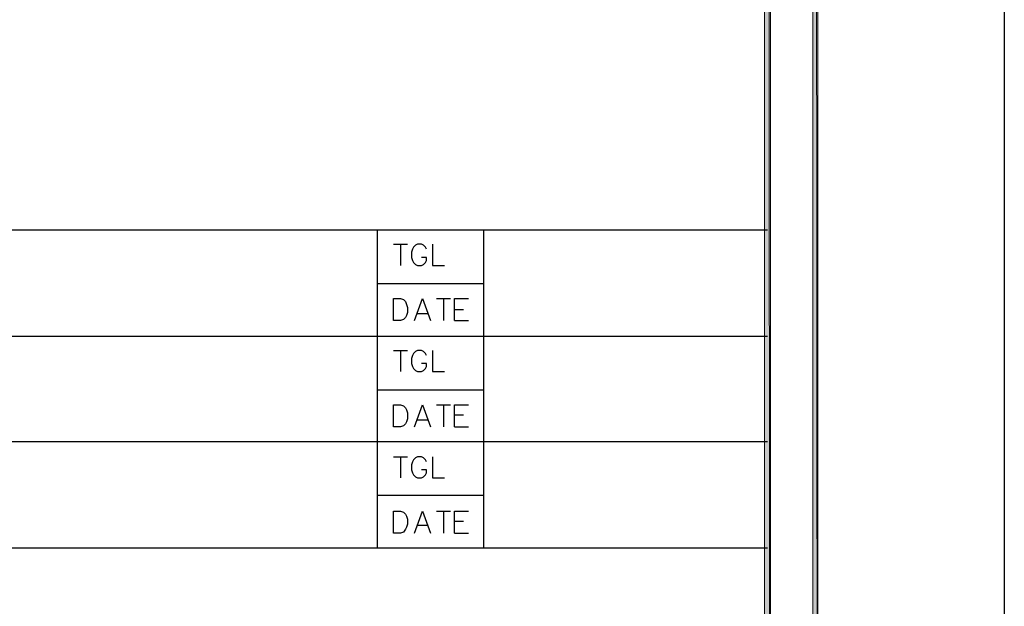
# Model space of a CAD drawing. Header units: millimetres. Extents: x 0 to 420, y 0 to 297.
# Tile 78 of 95: x 379 to 420, y 52 to 77. Entities that reach past the tile are written whole.
import ezdxf

# ---------------------------------------------------------------- set-up
doc = ezdxf.new("R2010")
doc.units = ezdxf.units.MM
doc.layers.add('FILL_000000', color=7, linetype='Continuous')
doc.layers.add('LINE_000000', color=7, linetype='Continuous')

msp = doc.modelspace()

# ---------------------------------------------------------------- hatches: boundary and pattern name
at = {"layer": 'FILL_000000'}
h = msp.add_hatch(color=7, dxfattribs=at)
h.dxf.hatch_style = 1
h.paths.add_polyline_path([(412.284, 7.874), (412.073, 288.84), (412.284, 289.052), (412.284, 7.874)])
h = msp.add_hatch(color=7, dxfattribs=at)
h.dxf.hatch_style = 1
h.paths.add_polyline_path([(412.073, 8.086), (412.284, 7.874), (412.073, 288.84), (412.073, 8.086)])
h = msp.add_hatch(color=7, dxfattribs=at)
h.dxf.hatch_style = 1
h.paths.add_polyline_path([(410.295, 9.864), (410.041, 286.808), (410.295, 287.062), (410.295, 9.864)])
h = msp.add_hatch(color=7, dxfattribs=at)
h.dxf.hatch_style = 1
h.paths.add_polyline_path([(410.041, 10.118), (410.295, 9.864), (410.041, 286.808), (410.041, 10.118)])

# ---------------------------------------------------------------- linework, layer by layer
at = {"layer": 'LINE_000000', "lineweight": 25}
for p, q in [((410.168, 67.733), (365.167, 67.733)), ((393.7, 67.733), (393.7, 54.314)), ((398.187, 67.733), (398.187, 54.314)), ((394.377, 67.141), (394.97, 67.141)), ((394.674, 67.141), (394.674, 66.252)), ((393.7, 65.49), (398.187, 65.49)), ((396.198, 64.855), (396.79, 64.855)), ((396.494, 64.855), (396.494, 63.923)), ((395.393, 64.22), (395.817, 64.22)), ((396.96, 64.389), (397.341, 64.389)), ((396.96, 63.923), (397.552, 63.923)), ((410.168, 63.246), (365.167, 63.246)), ((394.377, 62.653), (394.97, 62.653)), ((394.674, 62.653), (394.674, 61.764)), ((393.7, 61.002), (398.187, 61.002)), ((396.198, 60.367), (396.79, 60.367)), ((396.494, 60.367), (396.494, 59.436)), ((396.96, 59.944), (397.341, 59.944)), ((395.393, 59.732), (395.817, 59.732)), ((396.96, 59.436), (397.552, 59.436)), ((410.168, 58.801), (365.167, 58.801)), ((394.377, 58.166), (394.97, 58.166)), ((394.674, 58.166), (394.674, 57.277)), ((393.7, 56.557), (398.187, 56.557)), ((396.198, 55.88), (396.79, 55.88)), ((396.494, 55.88), (396.494, 54.949)), ((395.393, 55.287), (395.817, 55.287)), ((396.96, 55.457), (397.341, 55.457)), ((396.96, 54.949), (397.552, 54.949)), ((410.168, 54.314), (365.167, 54.314))]:
    msp.add_line(p, q, dxfattribs=at)
for points in [[(0.212, 0), (0.212, 296.926), (420.158, 296.926), (420.158, 0), (0.212, 0)], [(394.377, 63.923), (394.377, 64.855), (394.674, 64.855), (394.801, 64.812), (394.885, 64.728), (394.928, 64.601), (394.97, 64.474), (394.97, 64.262), (394.928, 64.135), (394.885, 64.05), (394.801, 63.966), (394.674, 63.923), (394.377, 63.923)], [(394.377, 59.436), (394.377, 60.367), (394.674, 60.367), (394.801, 60.325), (394.885, 60.24), (394.928, 60.156), (394.97, 60.029), (394.97, 59.775), (394.928, 59.648), (394.885, 59.563), (394.801, 59.478), (394.674, 59.436), (394.377, 59.436)], [(394.377, 54.949), (394.377, 55.88), (394.674, 55.88), (394.801, 55.838), (394.885, 55.753), (394.928, 55.668), (394.97, 55.541), (394.97, 55.33), (394.928, 55.203), (394.885, 55.118), (394.801, 54.991), (394.674, 54.949), (394.377, 54.949)]]:
    msp.add_lwpolyline(points, close=True, dxfattribs=at)
at = {"layer": 'LINE_000000', "lineweight": 0}
for points in [[(412.284, 7.874), (412.073, 288.84), (412.284, 289.052), (412.284, 7.874)], [(412.073, 8.086), (412.284, 7.874), (412.073, 288.84), (412.073, 8.086)], [(410.295, 9.864), (410.041, 286.808), (410.295, 287.062), (410.295, 9.864)], [(410.041, 10.118), (410.295, 9.864), (410.041, 286.808), (410.041, 10.118)]]:
    msp.add_lwpolyline(points, close=True, dxfattribs=at)
at = {"layer": 'LINE_000000', "lineweight": 25}
for points in [[(395.774, 66.929), (395.732, 67.014), (395.647, 67.098), (395.563, 67.141), (395.393, 67.141), (395.309, 67.098), (395.224, 67.014), (395.182, 66.929), (395.139, 66.802), (395.139, 66.59), (395.182, 66.463), (395.224, 66.379), (395.309, 66.294), (395.393, 66.252), (395.563, 66.252), (395.647, 66.294), (395.732, 66.379), (395.774, 66.463), (395.774, 66.59), (395.563, 66.59)], [(396.028, 67.141), (396.028, 66.252), (396.536, 66.252)], [(395.266, 63.923), (395.605, 64.855), (395.944, 63.923)], [(396.96, 63.923), (396.96, 64.855), (397.552, 64.855)], [(395.774, 62.442), (395.732, 62.526), (395.647, 62.611), (395.563, 62.653), (395.393, 62.653), (395.309, 62.611), (395.224, 62.526), (395.182, 62.442), (395.139, 62.315), (395.139, 62.103), (395.182, 61.976), (395.224, 61.891), (395.309, 61.807), (395.393, 61.764), (395.563, 61.764), (395.647, 61.807), (395.732, 61.891), (395.774, 61.976), (395.774, 62.103), (395.563, 62.103)], [(396.028, 62.653), (396.028, 61.764), (396.536, 61.764)], [(395.266, 59.436), (395.605, 60.367), (395.944, 59.436)], [(396.96, 59.436), (396.96, 60.367), (397.552, 60.367)], [(395.774, 57.954), (395.732, 58.039), (395.647, 58.124), (395.563, 58.166), (395.393, 58.166), (395.309, 58.124), (395.224, 58.039), (395.182, 57.954), (395.139, 57.827), (395.139, 57.616), (395.182, 57.489), (395.224, 57.404), (395.309, 57.319), (395.393, 57.277), (395.563, 57.277), (395.647, 57.319), (395.732, 57.404), (395.774, 57.489), (395.774, 57.616), (395.563, 57.616)], [(396.028, 58.166), (396.028, 57.277), (396.536, 57.277)], [(395.266, 54.949), (395.605, 55.88), (395.944, 54.949)], [(396.96, 54.949), (396.96, 55.88), (397.552, 55.88)]]:
    msp.add_lwpolyline(points, dxfattribs=at)

doc.saveas('drawing.dxf')
